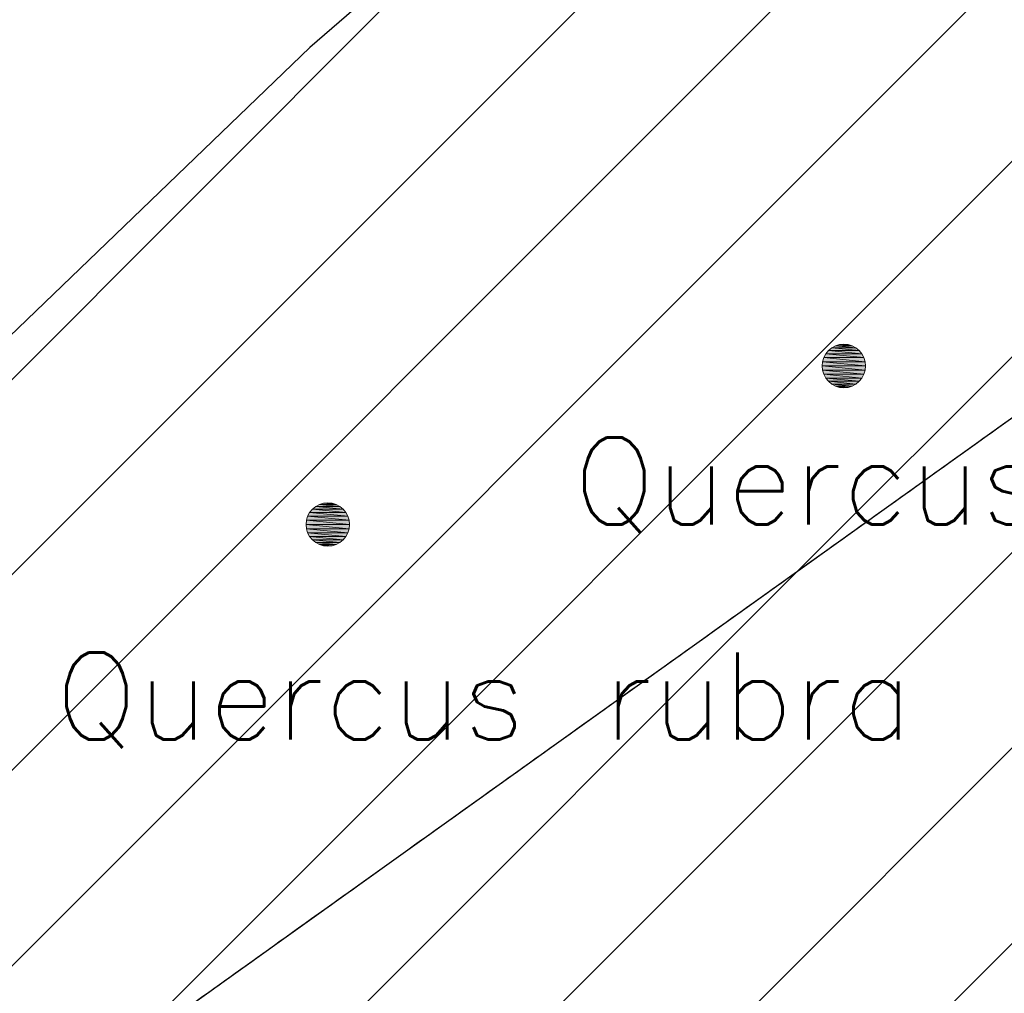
# Model space of a CAD drawing. Header units: metres. Extents: x 102764 to 106916, y 385369 to 392749.
# Tile 27 of 77: x 102824 to 102836, y 385561 to 385572. Entities that reach past the tile are written whole.
import ezdxf
from ezdxf.enums import TextEntityAlignment as Align

# ---------------------------------------------------------------- set-up
doc = ezdxf.new("R2010")
doc.units = ezdxf.units.M
for name, color, linetype, lineweight in [('0-BEPLANTING', 14, 'Continuous', 30), ('0-GRAS OM SPORTVELDEN', 2, 'Continuous', 30), ('0-GRAS SPORTVELDEN', 3, 'Continuous', 30), ('B-WE-GR-STRUIK-G', 90, 'Continuous', 13), ('B-WE-GW-TALUD_KRUIN-G', 70, 'Continuous', 13), ('Bomen', 84, 'Continuous', 0), ('Boomsoort', 10, 'Continuous', 0)]:
    doc.layers.add(name, color=color, linetype=linetype, lineweight=lineweight)
doc.styles.add('Style-txt', font='txt.shx')
pattern_1 = [(45, (0, 0), (-1.122532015, 1.122532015), [])]

# ---------------------------------------------------------------- blocks, each defined once
blk = doc.blocks.new('MPOLYGON_32')
at = {"layer": 'Bomen', "flags": 128}
for points in [[(102827.841, 385566.257), (102827.803, 385566.226), (102828.157, 385566.226)], [(102827.884, 385566.28), (102827.841, 385566.257), (102828.119, 385566.257)], [(102827.841, 385566.257), (102828.119, 385566.257), (102828.157, 385566.226)], [(102827.931, 385566.294), (102827.884, 385566.28), (102828.076, 385566.28)], [(102827.884, 385566.28), (102828.076, 385566.28), (102828.119, 385566.257)], [(102827.98, 385566.299), (102827.931, 385566.294), (102828.029, 385566.294)], [(102827.931, 385566.294), (102828.029, 385566.294), (102828.076, 385566.28)], [(102827.749, 385566.145), (102827.735, 385566.098), (102828.225, 385566.098)], [(102827.772, 385566.188), (102827.749, 385566.145), (102828.211, 385566.145)], [(102827.749, 385566.145), (102828.211, 385566.145), (102828.225, 385566.098)], [(102827.803, 385566.226), (102827.772, 385566.188), (102828.188, 385566.188)], [(102827.772, 385566.188), (102828.188, 385566.188), (102828.211, 385566.145)], [(102827.803, 385566.226), (102828.157, 385566.226), (102828.188, 385566.188)], [(102827.735, 385566.098), (102827.73, 385566.049), (102828.23, 385566.049)], [(102827.73, 385566.049), (102827.735, 385566), (102828.225, 385566)], [(102827.73, 385566.049), (102828.23, 385566.049), (102828.225, 385566)], [(102827.735, 385566.098), (102828.225, 385566.098), (102828.23, 385566.049)], [(102827.735, 385566), (102827.749, 385565.954), (102828.211, 385565.954)], [(102827.735, 385566), (102828.225, 385566), (102828.211, 385565.954)], [(102827.749, 385565.954), (102827.772, 385565.91), (102828.188, 385565.91)], [(102827.749, 385565.954), (102828.211, 385565.954), (102828.188, 385565.91)], [(102827.772, 385565.91), (102827.803, 385565.872), (102828.157, 385565.872)], [(102827.772, 385565.91), (102828.188, 385565.91), (102828.157, 385565.872)], [(102827.803, 385565.872), (102827.841, 385565.841), (102828.119, 385565.841)], [(102827.803, 385565.872), (102828.157, 385565.872), (102828.119, 385565.841)], [(102827.841, 385565.841), (102827.884, 385565.818), (102828.076, 385565.818)], [(102827.841, 385565.841), (102828.119, 385565.841), (102828.076, 385565.818)], [(102827.884, 385565.818), (102827.931, 385565.804), (102828.029, 385565.804)], [(102827.884, 385565.818), (102828.076, 385565.818), (102828.029, 385565.804)], [(102827.931, 385565.804), (102828.029, 385565.804), (102827.98, 385565.799)]]:
    blk.add_lwpolyline(points, close=True, dxfattribs=at)
at = {"layer": 'Bomen', "color": 74, "true_color": 0x55aa00, "flags": 128}
for points in [[(102827.803, 385566.226), (102827.841, 385566.257)], [(102827.841, 385566.257), (102827.884, 385566.28)], [(102827.884, 385566.28), (102827.931, 385566.294)], [(102827.931, 385566.294), (102827.98, 385566.299)], [(102827.98, 385566.299), (102828.029, 385566.294)], [(102828.029, 385566.294), (102828.076, 385566.28)], [(102828.076, 385566.28), (102828.119, 385566.257)], [(102828.119, 385566.257), (102828.157, 385566.226)], [(102827.735, 385566.098), (102827.749, 385566.145)], [(102827.749, 385566.145), (102827.772, 385566.188)], [(102827.772, 385566.188), (102827.803, 385566.226)], [(102828.157, 385566.226), (102828.188, 385566.188)], [(102828.188, 385566.188), (102828.211, 385566.145)], [(102828.211, 385566.145), (102828.225, 385566.098)], [(102827.73, 385566.049), (102827.735, 385566.098)], [(102827.735, 385566), (102827.73, 385566.049)], [(102828.225, 385566.098), (102828.23, 385566.049)], [(102828.23, 385566.049), (102828.225, 385566)], [(102827.749, 385565.954), (102827.735, 385566)], [(102827.772, 385565.91), (102827.749, 385565.954)], [(102827.803, 385565.872), (102827.772, 385565.91)], [(102828.188, 385565.91), (102828.157, 385565.872)], [(102828.211, 385565.954), (102828.188, 385565.91)], [(102828.225, 385566), (102828.211, 385565.954)], [(102827.841, 385565.841), (102827.803, 385565.872)], [(102827.884, 385565.818), (102827.841, 385565.841)], [(102827.931, 385565.804), (102827.884, 385565.818)], [(102827.98, 385565.799), (102827.931, 385565.804)], [(102828.029, 385565.804), (102827.98, 385565.799)], [(102828.076, 385565.818), (102828.029, 385565.804)], [(102828.119, 385565.841), (102828.076, 385565.818)], [(102828.157, 385565.872), (102828.119, 385565.841)]]:
    blk.add_lwpolyline(points, dxfattribs=at)
at = {"layer": 'Bomen'}
for points in [[(102827.841, 385566.257), (102827.803, 385566.226), (102828.157, 385566.226)], [(102827.884, 385566.28), (102827.841, 385566.257), (102828.119, 385566.257)], [(102827.841, 385566.257), (102828.119, 385566.257), (102828.157, 385566.226)], [(102827.931, 385566.294), (102827.884, 385566.28), (102828.076, 385566.28)], [(102827.884, 385566.28), (102828.076, 385566.28), (102828.119, 385566.257)], [(102827.98, 385566.299), (102827.931, 385566.294), (102828.029, 385566.294)], [(102827.931, 385566.294), (102828.029, 385566.294), (102828.076, 385566.28)], [(102827.749, 385566.145), (102827.735, 385566.098), (102828.225, 385566.098)], [(102827.772, 385566.188), (102827.749, 385566.145), (102828.211, 385566.145)], [(102827.749, 385566.145), (102828.211, 385566.145), (102828.225, 385566.098)], [(102827.803, 385566.226), (102827.772, 385566.188), (102828.188, 385566.188)], [(102827.772, 385566.188), (102828.188, 385566.188), (102828.211, 385566.145)], [(102827.803, 385566.226), (102828.157, 385566.226), (102828.188, 385566.188)], [(102827.735, 385566.098), (102827.73, 385566.049), (102828.23, 385566.049)], [(102827.735, 385566.098), (102828.225, 385566.098), (102828.23, 385566.049)]]:
    blk.add_solid(points, dxfattribs=at)
at = {"layer": 'Bomen', "extrusion": (0, 0, -1)}
for points in [[(-102827.73, 385566.049), (-102827.735, 385566), (-102828.225, 385566)], [(-102827.73, 385566.049), (-102828.23, 385566.049), (-102828.225, 385566)], [(-102827.735, 385566), (-102827.749, 385565.954), (-102828.211, 385565.954)], [(-102827.735, 385566), (-102828.225, 385566), (-102828.211, 385565.954)], [(-102827.749, 385565.954), (-102827.772, 385565.91), (-102828.188, 385565.91)], [(-102827.749, 385565.954), (-102828.211, 385565.954), (-102828.188, 385565.91)], [(-102827.772, 385565.91), (-102827.803, 385565.872), (-102828.157, 385565.872)], [(-102827.772, 385565.91), (-102828.188, 385565.91), (-102828.157, 385565.872)], [(-102827.803, 385565.872), (-102827.841, 385565.841), (-102828.119, 385565.841)], [(-102827.803, 385565.872), (-102828.157, 385565.872), (-102828.119, 385565.841)], [(-102827.841, 385565.841), (-102827.884, 385565.818), (-102828.076, 385565.818)], [(-102827.841, 385565.841), (-102828.119, 385565.841), (-102828.076, 385565.818)], [(-102827.884, 385565.818), (-102827.931, 385565.804), (-102828.029, 385565.804)], [(-102827.884, 385565.818), (-102828.076, 385565.818), (-102828.029, 385565.804)], [(-102827.931, 385565.804), (-102828.029, 385565.804), (-102827.98, 385565.799)]]:
    blk.add_solid(points, dxfattribs=at)
blk = doc.blocks.new('MPOLYGON_33')
at = {"layer": 'Bomen', "flags": 128}
for points in [[(102833.766, 385568.076), (102833.728, 385568.045), (102834.081, 385568.045)], [(102833.809, 385568.1), (102833.766, 385568.076), (102834.043, 385568.076)], [(102833.766, 385568.076), (102834.043, 385568.076), (102834.081, 385568.045)], [(102833.856, 385568.114), (102833.809, 385568.1), (102834, 385568.1)], [(102833.809, 385568.1), (102834, 385568.1), (102834.043, 385568.076)], [(102833.905, 385568.119), (102833.856, 385568.114), (102833.953, 385568.114)], [(102833.856, 385568.114), (102833.953, 385568.114), (102834, 385568.1)], [(102833.674, 385567.964), (102833.659, 385567.917), (102834.15, 385567.917)], [(102833.697, 385568.007), (102833.674, 385567.964), (102834.135, 385567.964)], [(102833.674, 385567.964), (102834.135, 385567.964), (102834.15, 385567.917)], [(102833.728, 385568.045), (102833.697, 385568.007), (102834.112, 385568.007)], [(102833.697, 385568.007), (102834.112, 385568.007), (102834.135, 385567.964)], [(102833.728, 385568.045), (102834.081, 385568.045), (102834.112, 385568.007)], [(102833.659, 385567.917), (102833.655, 385567.869), (102834.155, 385567.869)], [(102833.655, 385567.869), (102833.659, 385567.82), (102834.15, 385567.82)], [(102833.655, 385567.869), (102834.155, 385567.869), (102834.15, 385567.82)], [(102833.659, 385567.917), (102834.15, 385567.917), (102834.155, 385567.869)], [(102833.659, 385567.82), (102833.674, 385567.773), (102834.135, 385567.773)], [(102833.659, 385567.82), (102834.15, 385567.82), (102834.135, 385567.773)], [(102833.674, 385567.773), (102833.697, 385567.73), (102834.112, 385567.73)], [(102833.674, 385567.773), (102834.135, 385567.773), (102834.112, 385567.73)], [(102833.697, 385567.73), (102833.728, 385567.692), (102834.081, 385567.692)], [(102833.697, 385567.73), (102834.112, 385567.73), (102834.081, 385567.692)], [(102833.728, 385567.692), (102833.766, 385567.661), (102834.043, 385567.661)], [(102833.728, 385567.692), (102834.081, 385567.692), (102834.043, 385567.661)], [(102833.766, 385567.661), (102833.809, 385567.638), (102834, 385567.638)], [(102833.766, 385567.661), (102834.043, 385567.661), (102834, 385567.638)], [(102833.809, 385567.638), (102833.856, 385567.623), (102833.953, 385567.623)], [(102833.809, 385567.638), (102834, 385567.638), (102833.953, 385567.623)], [(102833.856, 385567.623), (102833.953, 385567.623), (102833.905, 385567.619)]]:
    blk.add_lwpolyline(points, close=True, dxfattribs=at)
at = {"layer": 'Bomen', "color": 74, "true_color": 0x55aa00, "flags": 128}
for points in [[(102833.728, 385568.045), (102833.766, 385568.076)], [(102833.766, 385568.076), (102833.809, 385568.1)], [(102833.809, 385568.1), (102833.856, 385568.114)], [(102833.856, 385568.114), (102833.905, 385568.119)], [(102833.905, 385568.119), (102833.953, 385568.114)], [(102833.953, 385568.114), (102834, 385568.1)], [(102834, 385568.1), (102834.043, 385568.076)], [(102834.043, 385568.076), (102834.081, 385568.045)], [(102833.659, 385567.917), (102833.674, 385567.964)], [(102833.674, 385567.964), (102833.697, 385568.007)], [(102833.697, 385568.007), (102833.728, 385568.045)], [(102834.081, 385568.045), (102834.112, 385568.007)], [(102834.112, 385568.007), (102834.135, 385567.964)], [(102834.135, 385567.964), (102834.15, 385567.917)], [(102833.655, 385567.869), (102833.659, 385567.917)], [(102833.659, 385567.82), (102833.655, 385567.869)], [(102834.15, 385567.917), (102834.155, 385567.869)], [(102834.155, 385567.869), (102834.15, 385567.82)], [(102833.674, 385567.773), (102833.659, 385567.82)], [(102833.697, 385567.73), (102833.674, 385567.773)], [(102833.728, 385567.692), (102833.697, 385567.73)], [(102834.112, 385567.73), (102834.081, 385567.692)], [(102834.135, 385567.773), (102834.112, 385567.73)], [(102834.15, 385567.82), (102834.135, 385567.773)], [(102833.766, 385567.661), (102833.728, 385567.692)], [(102833.809, 385567.638), (102833.766, 385567.661)], [(102833.856, 385567.623), (102833.809, 385567.638)], [(102833.905, 385567.619), (102833.856, 385567.623)], [(102833.953, 385567.623), (102833.905, 385567.619)], [(102834, 385567.638), (102833.953, 385567.623)], [(102834.043, 385567.661), (102834, 385567.638)], [(102834.081, 385567.692), (102834.043, 385567.661)]]:
    blk.add_lwpolyline(points, dxfattribs=at)
at = {"layer": 'Bomen'}
for points in [[(102833.766, 385568.076), (102833.728, 385568.045), (102834.081, 385568.045)], [(102833.809, 385568.1), (102833.766, 385568.076), (102834.043, 385568.076)], [(102833.766, 385568.076), (102834.043, 385568.076), (102834.081, 385568.045)], [(102833.856, 385568.114), (102833.809, 385568.1), (102834, 385568.1)], [(102833.809, 385568.1), (102834, 385568.1), (102834.043, 385568.076)], [(102833.905, 385568.119), (102833.856, 385568.114), (102833.953, 385568.114)], [(102833.856, 385568.114), (102833.953, 385568.114), (102834, 385568.1)], [(102833.674, 385567.964), (102833.659, 385567.917), (102834.15, 385567.917)], [(102833.697, 385568.007), (102833.674, 385567.964), (102834.135, 385567.964)], [(102833.674, 385567.964), (102834.135, 385567.964), (102834.15, 385567.917)], [(102833.728, 385568.045), (102833.697, 385568.007), (102834.112, 385568.007)], [(102833.697, 385568.007), (102834.112, 385568.007), (102834.135, 385567.964)], [(102833.728, 385568.045), (102834.081, 385568.045), (102834.112, 385568.007)], [(102833.659, 385567.917), (102833.655, 385567.869), (102834.155, 385567.869)], [(102833.659, 385567.917), (102834.15, 385567.917), (102834.155, 385567.869)]]:
    blk.add_solid(points, dxfattribs=at)
at = {"layer": 'Bomen', "extrusion": (0, 0, -1)}
for points in [[(-102833.655, 385567.869), (-102833.659, 385567.82), (-102834.15, 385567.82)], [(-102833.655, 385567.869), (-102834.155, 385567.869), (-102834.15, 385567.82)], [(-102833.659, 385567.82), (-102833.674, 385567.773), (-102834.135, 385567.773)], [(-102833.659, 385567.82), (-102834.15, 385567.82), (-102834.135, 385567.773)], [(-102833.674, 385567.773), (-102833.697, 385567.73), (-102834.112, 385567.73)], [(-102833.674, 385567.773), (-102834.135, 385567.773), (-102834.112, 385567.73)], [(-102833.697, 385567.73), (-102833.728, 385567.692), (-102834.081, 385567.692)], [(-102833.697, 385567.73), (-102834.112, 385567.73), (-102834.081, 385567.692)], [(-102833.728, 385567.692), (-102833.766, 385567.661), (-102834.043, 385567.661)], [(-102833.728, 385567.692), (-102834.081, 385567.692), (-102834.043, 385567.661)], [(-102833.766, 385567.661), (-102833.809, 385567.638), (-102834, 385567.638)], [(-102833.766, 385567.661), (-102834.043, 385567.661), (-102834, 385567.638)], [(-102833.809, 385567.638), (-102833.856, 385567.623), (-102833.953, 385567.623)], [(-102833.809, 385567.638), (-102834, 385567.638), (-102833.953, 385567.623)], [(-102833.856, 385567.623), (-102833.953, 385567.623), (-102833.905, 385567.619)]]:
    blk.add_solid(points, dxfattribs=at)

msp = doc.modelspace()

# ---------------------------------------------------------------- hatches: boundary and pattern name
at = {"layer": '0-BEPLANTING'}
h = msp.add_hatch(dxfattribs=at)
h.set_pattern_fill('ANSI31', color=256, scale=0.1, pattern_type=2)
h.set_pattern_definition(pattern_1)
h.paths.add_polyline_path([(102918.746, 385608.402), (102909.294, 385619.239), (102881.276, 385599.316), (102838.319, 385569.049), (102820.082, 385556.014), (102816.237, 385555.902), (102814.861, 385551.109), (102813.362, 385551.437), (102812.683, 385551.963), (102812.48, 385552.795), (102816.56, 385560.078), (102817.836, 385561.522), (102819.588, 385563.372), (102821.48, 385565.471), (102827.775, 385571.522), (102838.282, 385580.603), (102878.42, 385614.696), (102886.128, 385621.044), (102892.566, 385625.728), (102896.717, 385628.031), (102900.101, 385628.834), (102903.089, 385628.86), (102907.973, 385628.079), (102912.732, 385626.661), (102926.009, 385614.004), (102930.719, 385608.918), (102935.685, 385603.402), (102935.412, 385603.156), (102938.187, 385598.083), (102938.719, 385598.556), (102940.716, 385596.313), (102937.554, 385593.256), (102938.814, 385590.29), (102936.684, 385589.484), (102935.107, 385588.097), (102932.801, 385590.719), (102934.388, 385592.064), (102931.618, 385595.269), (102930.679, 385595.491)])
at = {"layer": '0-GRAS OM SPORTVELDEN'}
h = msp.add_hatch(dxfattribs=at)
h.set_pattern_fill('ANSI31', color=256, scale=0.1, pattern_type=2)
h.set_pattern_definition(pattern_1)
h.paths.add_polyline_path([(102818.791, 385548.949), (102852.278, 385571.403), (102852.01, 385571.785), (102854.779, 385573.705), (102854.814, 385573.652), (102861.062, 385577.84), (102860.385, 385578.85), (102881.086, 385592.66), (102881.167, 385592.518), (102896.08, 385602.431), (102896.914, 385602.263), (102909.187, 385610.579), (102923.796, 385590.802), (102929.331, 385582.511), (102934.801, 385587.158), (102931.012, 385591.433), (102931.276, 385592.035), (102929.878, 385593.618), (102930.103, 385593.841), (102930.032, 385593.925), (102931.181, 385594.899), (102909.294, 385619.239), (102881.276, 385599.316), (102838.319, 385569.049), (102820.082, 385556.014), (102816.237, 385555.902), (102814.84, 385551.034), (102812.576, 385547.764, -0.726153), (102812.495, 385547.491), (102812.974, 385528.325), (102813.041, 385528.155), (102816.469, 385527.44), (102818.068, 385526.567), (102822.382, 385519.43), (102821.821, 385517.397), (102814.349, 385509.985), (102796.54, 385489.58), (102794.334, 385486.508), (102788.775, 385481.052), (102788.156, 385479.85), (102788.67, 385479.002), (102801.053, 385467.084), (102815.174, 385452.172), (102826.761, 385439.809), (102827.671, 385438.032), (102827.121, 385437.148), (102825.905, 385437.027), (102813.245, 385450.579), (102798.973, 385465.496), (102785.346, 385480.995), (102782.926, 385479.23), (102796.455, 385464.752), (102811.312, 385448.73), (102825.2, 385434.526), (102847.479, 385409.915), (102881.866, 385372.633), (102883.513, 385371.034), (102883.291, 385374.79), (102881.245, 385378.781), (102880.025, 385378.039), (102865.405, 385393.604), (102849.434, 385411.265), (102832.663, 385429.09), (102828.285, 385434.268), (102828.28, 385435.332), (102829.357, 385436.2), (102830.739, 385436.088), (102833.6, 385432.841), (102846.94, 385418.017), (102849.762, 385413.887), (102866.63, 385396.138), (102881.926, 385380.232), (102881.245, 385378.781), (102883.291, 385374.79), (102883.821, 385376.734), (102886.501, 385380.319), (102894.916, 385388.491), (102918.544, 385410.094), (102930.46, 385420.996), (102948.56, 385437.721), (102950.222, 385438.966), (102951.51, 385438.159), (102962.401, 385448.358), (102961.56, 385449.648), (102966.041, 385454.541), (102965.418, 385455.643), (102961.232, 385460.655), (102951.229, 385472.387), (102951.863, 385473.45), (102935.309, 385493.196), (102935.309, 385493.935), (102935.936, 385494.999), (102937.676, 385495.522), (102944.945, 385487.085), (102955.765, 385474.446), (102965.912, 385463.906), (102967.187, 385462.84), (102968.5, 385463.364), (102973.776, 385468.073), (102986.067, 385479.157), (102987.24, 385480.371), (102987.085, 385482.054), (102979.568, 385491.432), (102977.122, 385494.758), (102977.122, 385496.261), (102977.372, 385497.48), (102978.744, 385497.394), (102979.547, 385496.923), (102980.796, 385497.944), (102980.612, 385498.163), (102977.66, 385501.169), (102976.901, 385502.018), (102977.148, 385502.385), (102973.622, 385506.043), (102973.425, 385505.789), (102972.083, 385507.297), (102971.145, 385506.35), (102963.18, 385514.877), (102959.38, 385511.427), (102958.539, 385512.315), (102953.802, 385507.937), (102943.631, 385518.966), (102943.655, 385519.032), (102938.436, 385524.6), (102916.808, 385510.082), (102917.924, 385508.232), (102915.274, 385506.396), (102914.855, 385506.983), (102894.022, 385487.894), (102894.354, 385487.471), (102894.207, 385487.337), (102894.264, 385487.289), (102891.838, 385485.058), (102891.409, 385485.48), (102886.046, 385480.597), (102886.118, 385480.519), (102885.858, 385480.281), (102885.987, 385480.141), (102874.113, 385469.245), (102873.921, 385469.471), (102873.921, 385469.408), (102872.611, 385470.679), (102884.883, 385481.892), (102885.04, 385481.715), (102889.495, 385485.76), (102889.63, 385486.735), (102892.547, 385489.33), (102893.556, 385489.476), (102913.987, 385508.294), (102913.271, 385509.279), (102913.075, 385509.178), (102912.774, 385509.54), (102913.749, 385510.201), (102908.677, 385517.663), (102888.628, 385504.311), (102863.979, 385487.694), (102862.893, 385484.219), (102861.309, 385484.754), (102862.508, 385488.604), (102881.349, 385501.33), (102880.306, 385502.691), (102859.193, 385488.568), (102854.143, 385495.406), (102853.653, 385495.124), (102850.267, 385499.672), (102850.71, 385500.038), (102845.124, 385507.729), (102831.135, 385528.424)])
h.paths.add_polyline_path([(102827.983, 385515.027), (102828.646, 385514.354), (102848.05, 385492.873), (102866.736, 385472.088), (102867.394, 385471.373), (102866.72, 385470.72), (102852.697, 385457.759), (102847.226, 385452.716), (102831.991, 385438.718), (102831.257, 385438.066), (102830.602, 385438.785), (102811.031, 385458.915), (102791.511, 385478.987), (102790.804, 385479.728), (102791.543, 385480.453), (102806.546, 385494.682), (102811.942, 385499.791), (102827.162, 385514.304)], flags=17)
h.paths.add_polyline_path([(102865.094, 385460.772), (102864.948, 385460.625), (102865.002, 385460.568), (102862.755, 385458.546), (102862.704, 385458.57), (102862.532, 385458.428), (102861.695, 385459.302), (102864.264, 385461.677)], flags=17)
h.paths.add_polyline_path([(102913.884, 385500.53), (102914.627, 385501.162), (102915.31, 385500.438), (102920.544, 385494.733), (102922.458, 385492.631), (102929.932, 385484.442), (102933.645, 385480.461), (102938.741, 385475.025), (102942.574, 385470.821), (102950.052, 385462.691), (102951.526, 385461.141), (102957.179, 385454.932), (102957.885, 385454.181), (102957.162, 385453.533), (102920.836, 385420.146), (102885.046, 385387.253), (102884.347, 385386.601), (102883.764, 385387.205), (102878.334, 385393.069), (102876.653, 385394.918), (102869.173, 385403.019), (102865.365, 385407.064), (102860.344, 385412.553), (102856.622, 385416.652), (102849.182, 385424.725), (102847.023, 385427.058), (102841.716, 385432.743), (102841.081, 385433.478), (102841.708, 385434.055), (102877.67, 385467.136)], flags=17)
h = msp.add_hatch(dxfattribs=at)
h.set_pattern_fill('ANSI31', color=256, scale=0.1, pattern_type=2)
h.set_pattern_definition(pattern_1)
h.paths.add_polyline_path([(102819.779, 385548.796), (102820.156, 385548.031), (102822.287, 385544.492, -0.476184), (102823.04, 385543.88, -0.175274), (102822.895, 385543.48), (102831.854, 385528.596), (102842.328, 385513.07), (102848.243, 385504.628), (102859.333, 385489.5), (102886.589, 385507.741), (102923.685, 385532.573), (102923.768, 385532.484), (102948.569, 385549.115), (102937.623, 385567.186), (102936.457, 385569.096), (102922.775, 385589.711), (102908.906, 385608.514), (102890.312, 385596.07), (102891.589, 385594.029), (102884.085, 385589.005), (102882.744, 385591.024), (102857.841, 385574.365), (102857.985, 385574.119), (102857.948, 385574.093), (102859.17, 385572.213), (102852.215, 385567.567), (102851.008, 385569.375), (102850.427, 385568.99), (102850.273, 385569.196)])
h.paths.add_polyline_path([(102866.307, 385575.746), (102906.858, 385603.134), (102907.696, 385603.686), (102908.207, 385602.854), (102912.512, 385596.453), (102914.351, 385593.712), (102920.476, 385584.549), (102923.551, 385580.054), (102927.695, 385573.875), (102930.774, 385569.229), (102936.863, 385560.063), (102938.43, 385557.776), (102942.93, 385551.053), (102942.926, 385551.032), (102943.464, 385550.202), (102942.691, 385549.674), (102902.103, 385522.324), (102861.401, 385494.978), (102860.54, 385494.416), (102860.065, 385495.169), (102855.391, 385502.122), (102854.004, 385504.168), (102847.78, 385513.446), (102844.897, 385517.663, -0.602807), (102844.31, 385517.973, -0.249923), (102844.476, 385518.284), (102840.746, 385523.848, -0.599716), (102840.162, 385524.16, -0.250215), (102840.329, 385524.472), (102837.467, 385528.75), (102831.347, 385537.906), (102829.889, 385540.132), (102825.325, 385546.955), (102824.79, 385547.809), (102825.554, 385548.33)], flags=17)
h.paths.add_polyline_path([(102852.101, 385498.478), (102857.951, 385498.478), (102857.951, 385499.828), (102852.101, 385499.828)], flags=9)

# ---------------------------------------------------------------- linework, layer by layer
at = {"layer": '0-GRAS SPORTVELDEN'}
msp.add_3dface([(102824.79, 385547.809), (102860.54, 385494.416), (102943.464, 385550.202), (102907.696, 385603.686)], dxfattribs=at)
at = {"layer": 'B-WE-GR-STRUIK-G', "flags": 128}
msp.add_lwpolyline([(102816.237, 385555.902), (102820.082, 385556.014), (102838.319, 385569.049), (102881.276, 385599.316), (102909.294, 385619.239), (102918.746, 385608.402), (102930.679, 385595.491), (102931.181, 385594.899)], dxfattribs=at)
at = {"layer": 'B-WE-GW-TALUD_KRUIN-G', "flags": 128}
msp.add_lwpolyline([(102878.42, 385614.696), (102838.282, 385580.603), (102827.775, 385571.522), (102821.48, 385565.471), (102819.588, 385563.372), (102817.836, 385561.522), (102816.56, 385560.078), (102812.54, 385552.902), (102811.756, 385552.711), (102811.094, 385553.06), (102810.678, 385553.691), (102810.862, 385554.703)], dxfattribs=at)
at = {"layer": 'Defpoints', "flags": 128}
msp.add_lwpolyline([(102878.42, 385614.696), (102838.282, 385580.603), (102827.775, 385571.522), (102821.48, 385565.471), (102819.588, 385563.372), (102817.836, 385561.522), (102816.56, 385560.078), (102812.48, 385552.795), (102812.683, 385551.963), (102813.362, 385551.437), (102814.765, 385551.054), (102814.765, 385551.109), (102814.861, 385551.109), (102816.237, 385555.902), (102820.082, 385556.014), (102838.319, 385569.049), (102881.276, 385599.316)], dxfattribs=at)
at = {"layer": 'Defpoints'}
msp.add_rational_spline([(102818.791, 385548.949), (102835.535, 385560.176), (102852.278, 385571.403), (102852.144, 385571.594), (102852.01, 385571.785), (102853.395, 385572.745), (102854.779, 385573.705), (102854.797, 385573.678), (102854.814, 385573.652), (102857.938, 385575.746), (102861.062, 385577.84), (102860.723, 385578.345), (102860.385, 385578.85), (102870.736, 385585.755), (102881.086, 385592.66), (102881.127, 385592.589), (102881.167, 385592.518), (102888.624, 385597.475), (102896.08, 385602.431), (102896.497, 385602.347), (102896.914, 385602.263), (102903.051, 385606.421), (102909.187, 385610.579), (102916.492, 385600.691), (102923.796, 385590.802), (102926.564, 385586.656), (102929.331, 385582.511), (102932.066, 385584.834), (102934.801, 385587.158), (102932.907, 385589.296), (102931.012, 385591.433), (102931.144, 385591.734), (102931.276, 385592.035), (102930.577, 385592.827), (102929.878, 385593.618), (102929.99, 385593.729), (102930.103, 385593.841), (102930.067, 385593.883), (102930.032, 385593.925), (102930.606, 385594.412), (102931.181, 385594.899), (102920.238, 385607.069), (102909.294, 385619.239), (102895.285, 385609.278), (102881.276, 385599.316), (102859.798, 385584.182), (102838.319, 385569.049), (102829.201, 385562.531), (102820.082, 385556.014), (102818.159, 385555.958), (102816.237, 385555.902), (102815.538, 385553.468), (102814.84, 385551.034), (102813.708, 385549.399), (102812.576, 385547.764), (102812.666, 385547.702), (102812.635, 385547.598), (102812.604, 385547.494), (102812.495, 385547.491), (102812.734, 385537.908), (102812.974, 385528.325), (102813.008, 385528.24), (102813.041, 385528.155), (102814.755, 385527.797), (102816.469, 385527.44), (102817.269, 385527.003), (102818.068, 385526.567), (102820.225, 385522.998), (102822.382, 385519.43), (102822.102, 385518.414), (102821.821, 385517.397), (102818.085, 385513.691), (102814.349, 385509.985), (102805.445, 385499.782), (102796.54, 385489.58), (102795.437, 385488.044), (102794.334, 385486.508), (102791.554, 385483.78), (102788.775, 385481.052), (102788.466, 385480.451), (102788.156, 385479.85), (102788.413, 385479.426), (102788.67, 385479.002), (102794.862, 385473.043), (102801.053, 385467.084), (102808.114, 385459.628), (102815.174, 385452.172), (102820.968, 385445.991), (102826.761, 385439.809), (102827.216, 385438.921), (102827.671, 385438.032), (102827.396, 385437.59), (102827.121, 385437.148), (102826.513, 385437.088), (102825.905, 385437.027), (102819.575, 385443.803), (102813.245, 385450.579), (102806.109, 385458.037), (102798.973, 385465.496), (102792.16, 385473.246), (102785.346, 385480.995), (102784.136, 385480.112), (102782.926, 385479.23), (102789.691, 385471.991), (102796.455, 385464.752), (102803.884, 385456.741), (102811.312, 385448.73), (102818.256, 385441.628), (102825.2, 385434.526), (102836.34, 385422.22), (102847.479, 385409.915), (102864.673, 385391.274), (102881.866, 385372.633), (102882.69, 385371.833), (102883.513, 385371.034), (102883.402, 385372.912), (102883.291, 385374.79), (102882.268, 385376.785), (102881.245, 385378.781), (102880.635, 385378.41), (102880.025, 385378.039), (102872.715, 385385.822), (102865.405, 385393.604), (102857.42, 385402.434), (102849.434, 385411.265), (102841.049, 385420.177), (102832.663, 385429.09), (102830.474, 385431.679), (102828.285, 385434.268), (102828.283, 385434.8), (102828.28, 385435.332), (102828.819, 385435.766), (102829.357, 385436.2), (102830.048, 385436.144), (102830.739, 385436.088), (102832.17, 385434.465), (102833.6, 385432.841), (102840.27, 385425.429), (102846.94, 385418.017), (102848.351, 385415.952), (102849.762, 385413.887), (102858.196, 385405.013), (102866.63, 385396.138), (102874.278, 385388.185), (102881.926, 385380.232), (102881.586, 385379.507), (102881.245, 385378.781), (102882.268, 385376.785), (102883.291, 385374.79), (102883.556, 385375.762), (102883.821, 385376.734), (102885.161, 385378.526), (102886.501, 385380.319), (102890.709, 385384.405), (102894.916, 385388.491), (102906.73, 385399.292), (102918.544, 385410.094), (102924.502, 385415.545), (102930.46, 385420.996), (102939.51, 385429.358), (102948.56, 385437.721), (102949.391, 385438.344), (102950.222, 385438.966), (102950.866, 385438.562), (102951.51, 385438.159), (102956.956, 385443.258), (102962.401, 385448.358), (102961.981, 385449.003), (102961.56, 385449.648), (102963.801, 385452.095), (102966.041, 385454.541), (102965.73, 385455.092), (102965.418, 385455.643), (102963.325, 385458.149), (102961.232, 385460.655), (102956.231, 385466.521), (102951.229, 385472.387), (102951.546, 385472.919), (102951.863, 385473.45), (102943.586, 385483.323), (102935.309, 385493.196), (102935.309, 385493.566), (102935.309, 385493.935), (102935.623, 385494.467), (102935.936, 385494.999), (102936.806, 385495.26), (102937.676, 385495.522), (102941.311, 385491.303), (102944.945, 385487.085), (102950.355, 385480.765), (102955.765, 385474.446), (102960.839, 385469.176), (102965.912, 385463.906), (102966.55, 385463.373), (102967.187, 385462.84), (102967.844, 385463.102), (102968.5, 385463.364), (102971.138, 385465.719), (102973.776, 385468.073), (102979.922, 385473.615), (102986.067, 385479.157), (102986.654, 385479.764), (102987.24, 385480.371), (102987.163, 385481.213), (102987.085, 385482.054), (102983.327, 385486.743), (102979.568, 385491.432), (102978.345, 385493.095), (102977.122, 385494.758), (102977.122, 385495.509), (102977.122, 385496.261), (102977.247, 385496.871), (102977.372, 385497.48), (102978.058, 385497.437), (102978.744, 385497.394), (102979.146, 385497.159), (102979.547, 385496.923), (102980.171, 385497.434), (102980.796, 385497.944), (102980.704, 385498.054), (102980.612, 385498.163), (102979.136, 385499.666), (102977.66, 385501.169), (102977.281, 385501.594), (102976.901, 385502.018), (102977.025, 385502.202), (102977.148, 385502.385), (102975.385, 385504.214), (102973.622, 385506.043), (102973.523, 385505.916), (102973.425, 385505.789), (102972.754, 385506.543), (102972.083, 385507.297), (102971.614, 385506.823), (102971.145, 385506.35), (102967.163, 385510.613), (102963.18, 385514.877), (102961.28, 385513.152), (102959.38, 385511.427), (102958.96, 385511.871), (102958.539, 385512.315), (102956.171, 385510.126), (102953.802, 385507.937), (102948.717, 385513.452), (102943.631, 385518.966), (102943.643, 385518.999), (102943.655, 385519.032), (102941.046, 385521.816), (102938.436, 385524.6), (102927.622, 385517.341), (102916.808, 385510.082), (102917.366, 385509.157), (102917.924, 385508.232), (102916.599, 385507.314), (102915.274, 385506.396), (102915.065, 385506.689), (102914.855, 385506.983), (102904.439, 385497.438), (102894.022, 385487.894), (102894.188, 385487.682), (102894.354, 385487.471), (102894.281, 385487.404), (102894.207, 385487.337), (102894.236, 385487.313), (102894.264, 385487.289), (102893.051, 385486.174), (102891.838, 385485.058), (102891.623, 385485.269), (102891.409, 385485.48), (102888.727, 385483.039), (102886.046, 385480.597), (102886.082, 385480.558), (102886.118, 385480.519), (102885.988, 385480.4), (102885.858, 385480.281), (102885.922, 385480.211), (102885.987, 385480.141), (102880.05, 385474.693), (102874.113, 385469.245), (102874.017, 385469.358), (102873.921, 385469.471), (102873.921, 385469.44), (102873.921, 385469.408), (102873.266, 385470.044), (102872.611, 385470.679), (102878.747, 385476.285), (102884.883, 385481.892), (102884.962, 385481.803), (102885.04, 385481.715), (102887.268, 385483.737), (102889.495, 385485.76), (102889.563, 385486.247), (102889.63, 385486.735), (102891.089, 385488.032), (102892.547, 385489.33), (102893.052, 385489.403), (102893.556, 385489.476), (102903.772, 385498.885), (102913.987, 385508.294), (102913.629, 385508.786), (102913.271, 385509.279), (102913.173, 385509.229), (102913.075, 385509.178), (102912.925, 385509.359), (102912.774, 385509.54), (102913.262, 385509.871), (102913.749, 385510.201), (102911.213, 385513.932), (102908.677, 385517.663), (102898.653, 385510.987), (102888.628, 385504.311), (102876.304, 385496.003), (102863.979, 385487.694), (102863.436, 385485.956), (102862.893, 385484.219), (102862.101, 385484.486), (102861.309, 385484.754), (102861.909, 385486.679), (102862.508, 385488.604), (102871.929, 385494.967), (102881.349, 385501.33), (102880.828, 385502.01), (102880.306, 385502.691), (102869.75, 385495.629), (102859.193, 385488.568), (102856.668, 385491.987), (102854.143, 385495.406), (102853.898, 385495.265), (102853.653, 385495.124), (102851.96, 385497.398), (102850.267, 385499.672), (102850.489, 385499.855), (102850.71, 385500.038), (102847.917, 385503.883), (102845.124, 385507.729), (102838.13, 385518.077), (102831.135, 385528.424), (102824.963, 385538.687), (102818.791, 385548.949)], [1, 1, 1, 1, 1, 1, 1, 1, 1, 1, 1, 1, 1, 1, 1, 1, 1, 1, 1, 1, 1, 1, 1, 1, 1, 1, 1, 1, 1, 1, 1, 1, 1, 1, 1, 1, 1, 1, 1, 1, 1, 1, 1, 1, 1, 1, 1, 1, 1, 1, 1, 1, 1, 1, 1, 0.809166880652, 1, 0.809166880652, 1, 1, 1, 1, 1, 1, 1, 1, 1, 1, 1, 1, 1, 1, 1, 1, 1, 1, 1, 1, 1, 1, 1, 1, 1, 1, 1, 1, 1, 1, 1, 1, 1, 1, 1, 1, 1, 1, 1, 1, 1, 1, 1, 1, 1, 1, 1, 1, 1, 1, 1, 1, 1, 1, 1, 1, 1, 1, 1, 1, 1, 1, 1, 1, 1, 1, 1, 1, 1, 1, 1, 1, 1, 1, 1, 1, 1, 1, 1, 1, 1, 1, 1, 1, 1, 1, 1, 1, 1, 1, 1, 1, 1, 1, 1, 1, 1, 1, 1, 1, 1, 1, 1, 1, 1, 1, 1, 1, 1, 1, 1, 1, 1, 1, 1, 1, 1, 1, 1, 1, 1, 1, 1, 1, 1, 1, 1, 1, 1, 1, 1, 1, 1, 1, 1, 1, 1, 1, 1, 1, 1, 1, 1, 1, 1, 1, 1, 1, 1, 1, 1, 1, 1, 1, 1, 1, 1, 1, 1, 1, 1, 1, 1, 1, 1, 1, 1, 1, 1, 1, 1, 1, 1, 1, 1, 1, 1, 1, 1, 1, 1, 1, 1, 1, 1, 1, 1, 1, 1, 1, 1, 1, 1, 1, 1, 1, 1, 1, 1, 1, 1, 1, 1, 1, 1, 1, 1, 1, 1, 1, 1, 1, 1, 1, 1, 1, 1, 1, 1, 1, 1, 1, 1, 1, 1, 1, 1, 1, 1, 1, 1, 1, 1, 1, 1, 1, 1, 1, 1, 1, 1, 1, 1, 1, 1, 1, 1, 1, 1, 1, 1, 1, 1, 1, 1, 1, 1, 1, 1, 1, 1, 1, 1, 1, 1, 1, 1, 1, 1, 1, 1, 1, 1, 1, 1, 1, 1, 1, 1, 1, 1], degree=2, knots=[0, 0, 0, 0.012346, 0.012346, 0.024691, 0.024691, 0.037037, 0.037037, 0.049383, 0.049383, 0.061728, 0.061728, 0.074074, 0.074074, 0.08642, 0.08642, 0.098765, 0.098765, 0.111111, 0.111111, 0.123457, 0.123457, 0.135802, 0.135802, 0.148148, 0.148148, 0.160494, 0.160494, 0.17284, 0.17284, 0.185185, 0.185185, 0.197531, 0.197531, 0.209877, 0.209877, 0.222222, 0.222222, 0.234568, 0.234568, 0.246914, 0.246914, 0.259259, 0.259259, 0.271605, 0.271605, 0.283951, 0.283951, 0.296296, 0.296296, 0.308642, 0.308642, 0.320988, 0.320988, 0.333333, 0.333333, 0.5, 0.5, 0.666667, 0.666667, 0.669048, 0.669048, 0.671429, 0.671429, 0.67381, 0.67381, 0.67619, 0.67619, 0.678571, 0.678571, 0.680952, 0.680952, 0.683333, 0.683333, 0.685714, 0.685714, 0.688095, 0.688095, 0.690476, 0.690476, 0.692857, 0.692857, 0.695238, 0.695238, 0.697619, 0.697619, 0.7, 0.7, 0.702381, 0.702381, 0.704762, 0.704762, 0.707143, 0.707143, 0.709524, 0.709524, 0.711905, 0.711905, 0.714286, 0.714286, 0.716667, 0.716667, 0.719048, 0.719048, 0.721429, 0.721429, 0.72381, 0.72381, 0.72619, 0.72619, 0.728571, 0.728571, 0.730952, 0.730952, 0.733333, 0.733333, 0.735714, 0.735714, 0.738095, 0.738095, 0.740476, 0.740476, 0.742857, 0.742857, 0.745238, 0.745238, 0.747619, 0.747619, 0.75, 0.75, 0.752381, 0.752381, 0.754762, 0.754762, 0.757143, 0.757143, 0.759524, 0.759524, 0.761905, 0.761905, 0.764286, 0.764286, 0.766667, 0.766667, 0.769048, 0.769048, 0.771429, 0.771429, 0.77381, 0.77381, 0.77619, 0.77619, 0.778571, 0.778571, 0.780952, 0.780952, 0.783333, 0.783333, 0.785714, 0.785714, 0.788095, 0.788095, 0.790476, 0.790476, 0.792857, 0.792857, 0.795238, 0.795238, 0.797619, 0.797619, 0.8, 0.8, 0.802381, 0.802381, 0.804762, 0.804762, 0.807143, 0.807143, 0.809524, 0.809524, 0.811905, 0.811905, 0.814286, 0.814286, 0.816667, 0.816667, 0.819048, 0.819048, 0.821429, 0.821429, 0.82381, 0.82381, 0.82619, 0.82619, 0.828571, 0.828571, 0.830952, 0.830952, 0.833333, 0.833333, 0.835714, 0.835714, 0.838095, 0.838095, 0.840476, 0.840476, 0.842857, 0.842857, 0.845238, 0.845238, 0.847619, 0.847619, 0.85, 0.85, 0.852381, 0.852381, 0.854762, 0.854762, 0.857143, 0.857143, 0.859524, 0.859524, 0.861905, 0.861905, 0.864286, 0.864286, 0.866667, 0.866667, 0.869048, 0.869048, 0.871429, 0.871429, 0.87381, 0.87381, 0.87619, 0.87619, 0.878571, 0.878571, 0.880952, 0.880952, 0.883333, 0.883333, 0.885714, 0.885714, 0.888095, 0.888095, 0.890476, 0.890476, 0.892857, 0.892857, 0.895238, 0.895238, 0.897619, 0.897619, 0.9, 0.9, 0.902381, 0.902381, 0.904762, 0.904762, 0.907143, 0.907143, 0.909524, 0.909524, 0.911905, 0.911905, 0.914286, 0.914286, 0.916667, 0.916667, 0.919048, 0.919048, 0.921429, 0.921429, 0.92381, 0.92381, 0.92619, 0.92619, 0.928571, 0.928571, 0.930952, 0.930952, 0.933333, 0.933333, 0.935714, 0.935714, 0.938095, 0.938095, 0.940476, 0.940476, 0.942857, 0.942857, 0.945238, 0.945238, 0.947619, 0.947619, 0.95, 0.95, 0.952381, 0.952381, 0.954762, 0.954762, 0.957143, 0.957143, 0.959524, 0.959524, 0.961905, 0.961905, 0.964286, 0.964286, 0.966667, 0.966667, 0.969048, 0.969048, 0.971429, 0.971429, 0.97381, 0.97381, 0.97619, 0.97619, 0.978571, 0.978571, 0.980952, 0.980952, 0.983333, 0.983333, 0.985714, 0.985714, 0.988095, 0.988095, 0.990476, 0.990476, 0.992857, 0.992857, 0.995238, 0.995238, 0.997619, 0.997619, 1, 1, 1], dxfattribs=at)

# ---------------------------------------------------------------- block references
at = {"layer": 'Bomen', "rotation": 360}
for name in ['MPOLYGON_33', 'MPOLYGON_32']:
    msp.add_blockref(name, (0, 0, -0.268), dxfattribs=at)

# ---------------------------------------------------------------- texts
at = {"layer": 'Boomsoort', "color": 7, "style": 'Style-txt'}
for p in [(102840.647, 385566.049, -0.268), (102834.7, 385563.581, -0.268)]:
    msp.add_text('Quercus rubra', height=1, dxfattribs=at).set_placement(p, align=Align.RIGHT)

doc.saveas('drawing.dxf')
